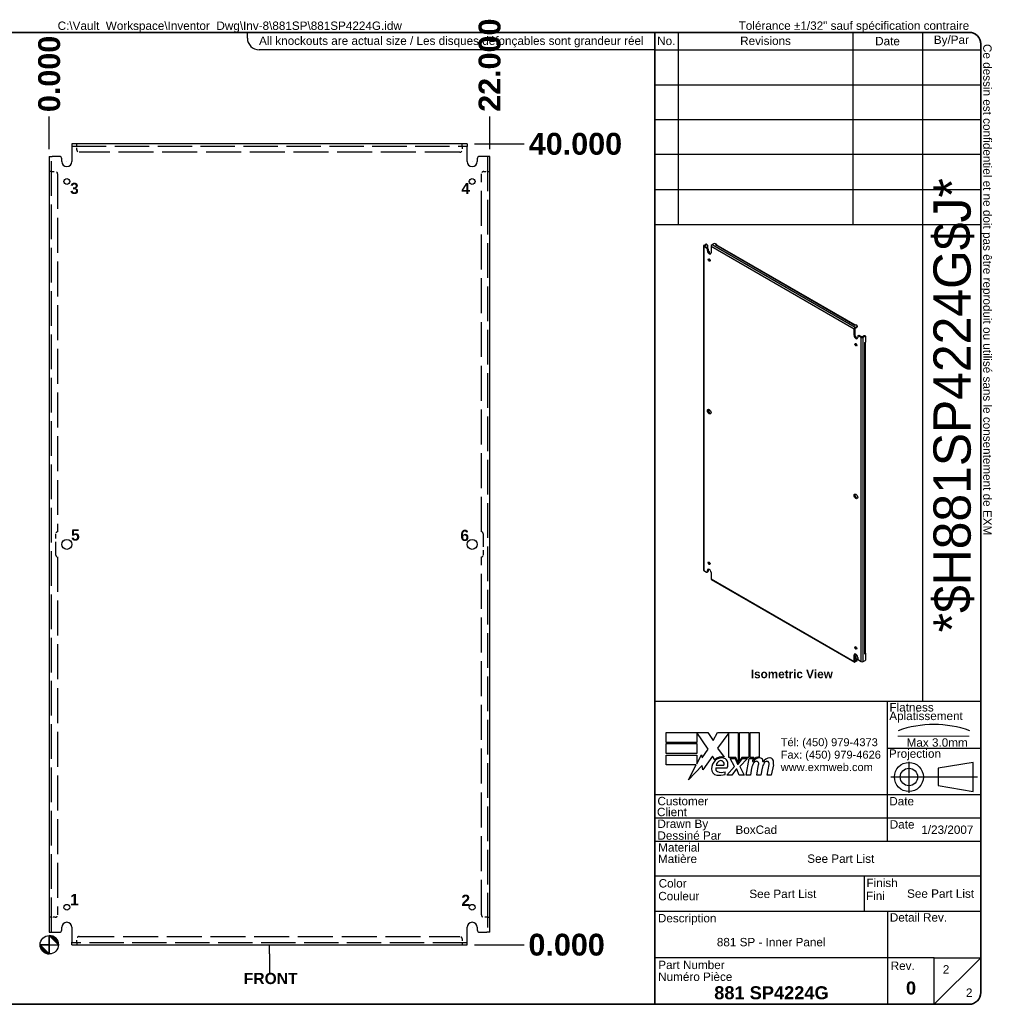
# Model space of a CAD drawing. Header units: inches. Extents: x 3.4 to 79.6, y 2.3 to 51.5.
# Tile 2 of 2: x 31 to 79.6, y 2.3 to 51.5. Entities that reach past the tile are written whole.
import ezdxf
from ezdxf.enums import TextEntityAlignment as Align

# ---------------------------------------------------------------- set-up
doc = ezdxf.new("R2010")
doc.units = ezdxf.units.IN
doc.header["$LTSCALE"] = 9.090909
doc.header["$MEASUREMENT"] = 0
for name, pattern in [('CHAIN', [0.7087, 0.4724, -0.0591, 0.1181, -0.0591]), ('DASHED', [0.2067, 0.1654, -0.0413]), ('DASHED_SPACE', [0.2067, 0.1654, -0.0413])]:
    doc.linetypes.add(name, pattern=pattern)
doc.layers.get('0').update_dxf_attribs({"lineweight": 25})
for name, color, linetype, lineweight in [('Centerline(ANSI)', 7, 'Continuous', 25), ('Dimensions(ANSI)', 7, 'Continuous', 25), ('Hidden Edges(ANSI)', 7, 'DASHED_SPACE', 25), ('Sketch Geometry(ANSI)', 7, 'Continuous', 25), ('Symbols(ANSI)', 7, 'Continuous', 25), ('Visible Edges(ANSI)', 7, 'Continuous', 25), ('Visible Tangent Edges(ANSI)', 7, 'Continuous', 25), ('Work Point(ANSI)', 7, 'Continuous', 25)]:
    doc.layers.add(name, color=color, linetype=linetype, lineweight=lineweight)
doc.styles.add('Current-ANSI', font='arial.ttf')
doc.styles.add('Dimension-ANSI', font='arialbd.ttf')
doc.styles.add('Text Style44', font='arialbd.ttf')
doc.styles.add('Text Style83', font='FRE3OF9X.TTF')
doc.dimstyles.new('INCH-ANSI', dxfattribs={"dimscale": 9.090909, "dimtxt": 0.12, "dimasz": 0.098425, "dimexe": 0.04, "dimexo": 0.04, "dimgap": 0.031496, "dimtad": 0, "dimtih": 1, "dimtoh": 1, "dimdec": 3, "dimrnd": 1e-08, "dimzin": 0, "dimdsep": 46, "dimtxsty": 'Dimension-ANSI', "dimcen": 0.09, "dimdle": 0.312, "dimclrd": 179, "dimclre": 179, "dimclrt": 7, "dimadec": 1, "dimazin": 0, "dimtfac": 1, "dimtdec": 3, "dimtofl": 0, "dimtmove": 0, "dimatfit": 3, "dimfxl": 1, "dimtolj": 1, "dimtzin": 4, "dimlwd": 25, "dimlwe": 25, "dimarcsym": 0})
doc.dimstyles.new('INCH-ANSI-VERTICAL', dxfattribs={"dimscale": 9.090909, "dimtxt": 0.12, "dimasz": 0.098425, "dimexe": 0.04, "dimexo": 0.04, "dimgap": 0.031496, "dimtad": 0, "dimtih": 1, "dimtoh": 1, "dimdec": 3, "dimrnd": 1e-08, "dimzin": 0, "dimdsep": 46, "dimtxsty": 'Dimension-ANSI', "dimcen": 0.09, "dimdle": 0.312, "dimclrd": 179, "dimclre": 179, "dimclrt": 7, "dimadec": 1, "dimazin": 0, "dimtfac": 1, "dimtdec": 3, "dimtofl": 0, "dimtmove": 0, "dimatfit": 3, "dimfxl": 1, "dimtolj": 1, "dimtzin": 4, "dimlwd": 25, "dimlwe": 25, "dimarcsym": 0})

# ---------------------------------------------------------------- blocks, each defined once
blk = doc.blocks.new('Origin Indicator Symbol1')
at = {"layer": 'Dimensions(ANSI)'}
h = blk.add_hatch(color=7, dxfattribs=at)
edge = h.paths.add_edge_path(flags=0)
edge.add_line((6.559, 0.992), (6.658, 0.894))
edge.add_arc((6.559, 0.894), 0.0984, 0, 90)
h = blk.add_hatch(color=7, dxfattribs=at)
edge = h.paths.add_edge_path(flags=0)
edge.add_line((6.559, 0.795), (6.461, 0.894))
edge.add_arc((6.559, 0.894), 0.0984, 180, 270)
at = {"layer": 'Dimensions(ANSI)', "color": 7, "linetype": 'Continuous'}
for p, q in [((6.559, 0.992), (6.658, 0.894)), ((6.559, 0.795), (6.461, 0.894))]:
    blk.add_line(p, q, dxfattribs=at)
at = {"layer": 'Dimensions(ANSI)', "color": 7, "linetype": 'Continuous', "flags": 128}
for points in [[(6.559, 0.894), (6.658, 0.894), (6.559, 0.992), (6.559, 0.894)], [(6.559, 0.894), (6.559, 0.992), (6.559, 0.795), (6.559, 0.894)], [(6.559, 0.894), (6.559, 0.795), (6.461, 0.894), (6.559, 0.894)], [(6.559, 0.894), (6.461, 0.894), (6.559, 0.894), (6.559, 0.894)]]:
    blk.add_lwpolyline(points, dxfattribs=at)
at = {"layer": 'Dimensions(ANSI)', "color": 7, "linetype": 'Continuous'}
blk.add_circle((6.559, 0.894), 0.0984, dxfattribs=at)
for start, end in [(0, 90), (180, 270)]:
    blk.add_arc((6.559, 0.894), 0.0984, start, end, dxfattribs=at)
at = {"layer": 'Dimensions(ANSI)', "color": 7}
for points in [[(6.559, 0.894), (6.658, 0.894), (6.559, 0.992), (6.559, 0.894)], [(6.559, 0.894), (6.559, 0.992), (6.559, 0.795), (6.559, 0.894)], [(6.559, 0.894), (6.559, 0.795), (6.461, 0.894), (6.559, 0.894)], [(6.559, 0.894), (6.461, 0.894), (6.559, 0.894)]]:
    blk.add_solid(points, dxfattribs=at)
blk = doc.blocks.new('Datum Identifier4')
at = {"layer": 'Symbols(ANSI)', "color": 7, "linetype": 'Continuous', "lineweight": 25}
for p, q in [((8.924, 0.795), (8.924, 0.894)), ((8.924, 0.795), (8.924, 0.778)), ((8.924, 0.778), (8.924, 0.594))]:
    blk.add_line(p, q, dxfattribs=at)
at = {"layer": 'Symbols(ANSI)', "color": 7, "insert": (8.648, 0.47), "char_height": 0.12, "attachment_point": 7, "line_spacing_factor": 0.25, "style": 'Dimension-ANSI'}
blk.add_mtext('FRONT', dxfattribs=at)
blk = doc.blocks.new('Leader Text1')
at = {"layer": 'Symbols(ANSI)', "color": 7, "insert": (6.782, 8.954), "char_height": 0.12, "attachment_point": 7, "line_spacing_factor": 0.25, "style": 'Dimension-ANSI'}
blk.add_mtext('3', dxfattribs=at)
blk = doc.blocks.new('Leader Text2')
at = {"layer": 'Symbols(ANSI)', "color": 7, "insert": (10.984, 8.955), "char_height": 0.12, "attachment_point": 7, "line_spacing_factor": 0.25, "style": 'Dimension-ANSI'}
blk.add_mtext('4', dxfattribs=at)
blk = doc.blocks.new('Leader Text3')
at = {"layer": 'Symbols(ANSI)', "color": 7, "insert": (6.783, 1.319), "char_height": 0.12, "attachment_point": 7, "line_spacing_factor": 0.25, "style": 'Dimension-ANSI'}
blk.add_mtext('1', dxfattribs=at)
blk = doc.blocks.new('Leader Text4')
at = {"layer": 'Symbols(ANSI)', "color": 7, "insert": (10.985, 1.312), "char_height": 0.12, "attachment_point": 7, "line_spacing_factor": 0.25, "style": 'Dimension-ANSI'}
blk.add_mtext('2', dxfattribs=at)
blk = doc.blocks.new('*D15')
at = {"layer": 'Defpoints', "color": 0, "linetype": 'Continuous', "transparency": 16777216}
for p in [(32.45, 46.659), (32.45, 44.661), (32.45, 44.661)]:
    blk.add_point(p, dxfattribs=at)
at = {"layer": 'Dimensions(ANSI)', "color": 179, "linetype": 'Continuous', "lineweight": 25, "transparency": 16777216}
blk.add_line((32.45, 45.025), (32.45, 46.659), dxfattribs=at)
at = {"layer": 'Dimensions(ANSI)', "color": 7, "linetype": 'Continuous', "lineweight": 25, "transparency": 16777216, "insert": (32.45, 48.783), "char_height": 1.0909, "attachment_point": 5, "rotation": 90, "style": 'Dimension-ANSI'}
blk.add_mtext('\\A1;0.000', dxfattribs=at)
blk = doc.blocks.new('*D16')
at = {"layer": 'Defpoints', "color": 0, "linetype": 'Continuous', "transparency": 16777216}
for p in [(54.45, 46.659), (32.45, 44.661), (54.45, 44.661)]:
    blk.add_point(p, dxfattribs=at)
at = {"layer": 'Dimensions(ANSI)', "color": 179, "linetype": 'Continuous', "lineweight": 25, "transparency": 16777216}
blk.add_line((54.45, 45.025), (54.45, 46.659), dxfattribs=at)
at = {"layer": 'Dimensions(ANSI)', "color": 7, "linetype": 'Continuous', "lineweight": 25, "transparency": 16777216, "insert": (54.45, 49.22), "char_height": 1.0909, "attachment_point": 5, "rotation": 90, "style": 'Dimension-ANSI'}
blk.add_mtext('\\A1;22.000', dxfattribs=at)
blk = doc.blocks.new('*D17')
at = {"layer": 'Defpoints', "color": 0, "linetype": 'Continuous', "transparency": 16777216}
for p in [(53.325, 5.286), (53.325, 5.286), (56.169, 5.286)]:
    blk.add_point(p, dxfattribs=at)
at = {"layer": 'Dimensions(ANSI)', "color": 179, "linetype": 'Continuous', "lineweight": 25, "transparency": 16777216}
blk.add_line((53.689, 5.286), (56.169, 5.286), dxfattribs=at)
at = {"layer": 'Dimensions(ANSI)', "color": 7, "linetype": 'Continuous', "lineweight": 25, "transparency": 16777216, "insert": (58.293, 5.286), "char_height": 1.0909, "attachment_point": 5, "style": 'Dimension-ANSI'}
blk.add_mtext('\\A1;0.000', dxfattribs=at)
blk = doc.blocks.new('*D18')
at = {"layer": 'Defpoints', "color": 0, "linetype": 'Continuous', "transparency": 16777216}
for p in [(53.325, 45.286), (56.169, 45.286), (53.325, 5.286)]:
    blk.add_point(p, dxfattribs=at)
at = {"layer": 'Dimensions(ANSI)', "color": 179, "linetype": 'Continuous', "lineweight": 25, "transparency": 16777216}
blk.add_line((53.689, 45.286), (56.169, 45.286), dxfattribs=at)
at = {"layer": 'Dimensions(ANSI)', "color": 7, "linetype": 'Continuous', "lineweight": 25, "transparency": 16777216, "insert": (58.734, 45.286), "char_height": 1.0909, "attachment_point": 5, "style": 'Dimension-ANSI'}
blk.add_mtext('\\A1;40.000', dxfattribs=at)
blk = doc.blocks.new('Leader Text5')
at = {"layer": 'Symbols(ANSI)', "color": 7, "insert": (6.783, 1.319), "char_height": 0.12, "attachment_point": 7, "line_spacing_factor": 0.25, "style": 'Dimension-ANSI'}
blk.add_mtext('1', dxfattribs=at)
blk = doc.blocks.new('Leader Text6')
at = {"layer": 'Symbols(ANSI)', "color": 7, "insert": (6.793, 5.232), "char_height": 0.12, "attachment_point": 7, "line_spacing_factor": 0.25, "style": 'Dimension-ANSI'}
blk.add_mtext('5', dxfattribs=at)
blk = doc.blocks.new('Leader Text7')
at = {"layer": 'Symbols(ANSI)', "color": 7, "insert": (6.793, 5.232), "char_height": 0.12, "attachment_point": 7, "line_spacing_factor": 0.25, "style": 'Dimension-ANSI'}
blk.add_mtext('5', dxfattribs=at)
blk = doc.blocks.new('Leader Text8')
at = {"layer": 'Symbols(ANSI)', "color": 7, "insert": (10.974, 5.228), "char_height": 0.12, "attachment_point": 7, "line_spacing_factor": 0.25, "style": 'Dimension-ANSI'}
blk.add_mtext('6', dxfattribs=at)
blk = doc.blocks.new('Title Blocks EXM - ANSI B')
for p, q in [((13.372, 3.063), (13.372, 3.17)), ((13.372, 3.17), (13.818, 3.17)), ((13.824, 2.989), (13.701, 3.168)), ((13.701, 3.168), (13.701, 3.063)), ((13.818, 3.17), (13.877, 3.083)), ((13.877, 3.083), (13.923, 3.17)), ((13.923, 3.17), (14.146, 3.17)), ((14.046, 3.166), (13.924, 3.002)), ((14.046, 2.9), (14.046, 3.166)), ((14.146, 3.17), (14.146, 2.842)), ((14.16, 3.17), (14.259, 3.17)), ((14.16, 2.866), (14.16, 3.17)), ((14.259, 3.17), (14.259, 2.9)), ((14.273, 3.17), (14.372, 3.17)), ((14.273, 2.9), (14.273, 3.17)), ((14.372, 3.17), (14.372, 2.905)), ((13.701, 3.063), (13.372, 3.063)), ((13.372, 3.049), (13.701, 3.049)), ((13.372, 2.942), (13.372, 3.049)), ((13.701, 3.049), (13.701, 2.942)), ((13.758, 2.895), (13.824, 2.989)), ((13.924, 3.002), (13.993, 2.903)), ((13.701, 2.942), (13.372, 2.942)), ((13.372, 2.82), (13.372, 2.927)), ((13.372, 2.927), (13.701, 2.927)), ((13.701, 2.831), (13.752, 2.929)), ((13.701, 2.927), (13.701, 2.831)), ((13.752, 2.929), (13.758, 2.895)), ((13.87, 2.914), (13.765, 2.768)), ((13.893, 2.876), (13.87, 2.914)), ((14.121, 2.9), (14.046, 2.9)), ((14.059, 2.891), (14.113, 2.891)), ((14.105, 2.802), (14.059, 2.891)), ((14.113, 2.891), (14.139, 2.83)), ((14.146, 2.842), (14.121, 2.9)), ((14.146, 2.83), (14.19, 2.891)), ((14.185, 2.9), (14.16, 2.866)), ((14.245, 2.891), (14.164, 2.803)), ((14.259, 2.9), (14.185, 2.9)), ((14.19, 2.891), (14.245, 2.891)), ((14.232, 2.709), (14.264, 2.891)), ((14.264, 2.891), (14.302, 2.891)), ((14.314, 2.9), (14.273, 2.9)), ((14.302, 2.891), (14.299, 2.859)), ((14.299, 2.859), (14.309, 2.859)), ((14.312, 2.88), (14.314, 2.9)), ((13.695, 2.82), (13.372, 2.82)), ((13.612, 2.661), (13.695, 2.82)), ((13.758, 2.815), (13.612, 2.661)), ((13.765, 2.768), (13.758, 2.815)), ((13.905, 2.788), (14.027, 2.788)), ((13.91, 2.818), (13.99, 2.818)), ((14.023, 2.709), (14.105, 2.802)), ((14.122, 2.774), (14.077, 2.709)), ((14.13, 2.774), (14.122, 2.774)), ((14.155, 2.709), (14.13, 2.774)), ((14.139, 2.83), (14.146, 2.83)), ((14.164, 2.803), (14.209, 2.709)), ((14.289, 2.784), (14.276, 2.709)), ((14.345, 2.709), (14.365, 2.824)), ((14.402, 2.784), (14.389, 2.709)), ((14.457, 2.709), (14.477, 2.824)), ((14.523, 2.823), (14.501, 2.709)), ((14.005, 2.718), (14.005, 2.748)), ((14.077, 2.709), (14.023, 2.709)), ((14.209, 2.709), (14.155, 2.709)), ((14.276, 2.709), (14.232, 2.709)), ((14.389, 2.709), (14.345, 2.709)), ((14.501, 2.709), (14.457, 2.709))]:
    blk.add_line(p, q)
for centre, radius, start, end in [((13.991, 2.772), 0.133, 134.1684, 176.5646), ((13.968, 2.796), 0.11, 77.079, 133.1785), ((13.968, 2.796), 0.0996, 80.4085, 134.1684), ((13.965, 2.811), 0.056, 109.3797, 172.9975), ((13.959, 2.83), 0.0365, 51.1652, 109.3797), ((13.962, 2.833), 0.0318, 331.4547, 51.1652), ((13.981, 2.843), 0.0507, 23.8445, 85.0802), ((13.941, 2.826), 0.094, 336.1555, 23.8445), ((14.376, 2.816), 0.08, 89.4776, 147.4114), ((14.346, 2.818), 0.042, 96.03, 147.5992), ((14.37, 2.825), 0.08, 88.7952, 136.5849), ((14.344, 2.839), 0.02, 23.5571, 96.03), ((14.377, 2.862), 0.0338, 16.9928, 89.4776), ((14.317, 2.844), 0.096, 3.6169, 16.9928), ((14.486, 2.814), 0.0819, 89.6788, 153.9508), ((14.458, 2.818), 0.042, 96.1027, 147.6083), ((14.456, 2.839), 0.02, 23.5487, 96.1027), ((14.487, 2.861), 0.035, 18.4748, 89.6788), ((14.429, 2.842), 0.096, 349, 18.4748), ((13.925, 2.776), 0.0658, 176.5646, 261.5605), ((13.936, 2.779), 0.032, 163.5261, 244.6784), ((13.966, 2.842), 0.102, 244.6784, 292.5609), ((14.442, 2.757), 0.155, 147.5992, 170), ((14.325, 2.831), 0.041, 350, 23.5571), ((14.555, 2.759), 0.155, 148.5584, 170.8257), ((14.437, 2.831), 0.041, 349.9922, 23.5487), ((13.945, 2.911), 0.202, 261.5605, 287.3343)]:
    blk.add_arc(centre, radius, start, end)
at = {"layer": 'Centerline(ANSI)', "linetype": 'DASHED', "lineweight": 18, "ltscale": 0.507983}
blk.add_line((15.861, 3.128), (16.632, 3.128), dxfattribs=at)
at = {"layer": 'Centerline(ANSI)', "linetype": 'CHAIN', "ltscale": 0.185148}
blk.add_line((15.979, 2.855), (15.979, 2.521), dxfattribs=at)
at = {"layer": 'Centerline(ANSI)', "linetype": 'CHAIN', "ltscale": 0.437897}
blk.add_line((15.786, 2.691), (16.717, 2.691), dxfattribs=at)
at = {"layer": 'Sketch Geometry(ANSI)'}
for p, q in [((13.25, 10.687), (16.625, 10.687)), ((13.5, 10.687), (13.5, 8.625)), ((15.375, 10.687), (15.375, 8.625)), ((16.125, 10.687), (16.125, 3.5)), ((13.25, 10.5), (16.75, 10.5)), ((16.75, 10.562), (16.75, 0.375)), ((13.25, 10.125), (16.75, 10.125)), ((13.25, 9.75), (16.75, 9.75)), ((16.75, 9.375), (13.25, 9.375)), ((13.25, 9), (16.75, 9)), ((16.75, 9), (16.75, 8.625)), ((13.25, 8.625), (16.75, 8.625)), ((16.75, 3.5), (13.25, 3.5)), ((15.75, 2), (15.75, 3.5)), ((15.75, 3), (16.75, 3)), ((16.669, 2.847), (16.294, 2.785)), ((16.294, 2.785), (16.294, 2.598)), ((16.669, 2.535), (16.669, 2.847)), ((16.294, 2.598), (16.669, 2.535)), ((16.75, 2.5), (13.25, 2.5)), ((16.75, 2.25), (13.25, 2.25)), ((16.75, 2), (13.25, 2)), ((13.25, 1.629), (16.75, 1.629)), ((15.499, 1.629), (15.499, 1.25)), ((13.25, 1.25), (16.75, 1.25)), ((15.75, 1.25), (15.75, 0.75)), ((15.75, 0.75), (13.25, 0.75)), ((16.25, 0.75), (15.75, 0.75)), ((15.75, 0.75), (15.75, 0.25)), ((16.25, 0.25), (16.25, 0.75)), ((16.25, 0.75), (16.75, 0.75)), ((16.25, 0.25), (16.75, 0.75)), ((16.625, 0.25), (13.25, 0.25))]:
    blk.add_line(p, q, dxfattribs=at)
at = {"layer": 'Sketch Geometry(ANSI)', "linetype": 'Continuous', "lineweight": 35}
for p, q in [((13.25, 8.625), (13.25, 10.687)), ((13.25, 8.625), (13.25, 3.5)), ((13.25, 0.25), (13.25, 3.5))]:
    blk.add_line(p, q, dxfattribs=at)
at = {"layer": 'Sketch Geometry(ANSI)'}
for radius in [0.156, 0.0935]:
    blk.add_circle((15.979, 2.691), radius, dxfattribs=at)
for centre, radius, start, end in [((16.625, 10.562), 0.125, 0, 90), ((16.247, 2.112), 1.143, 70.2973, 109.7027), ((16.625, 0.375), 0.125, 270, 0)]:
    blk.add_arc(centre, radius, start, end, dxfattribs=at)
at = {"layer": 'Symbols(ANSI)', "color": 7, "char_height": 0.09, "style": 'Current-ANSI'}
for s, insert, width, attachment_point in [('No.', (13.373, 10.595), 0.25039, 5), ('Revisions', (14.439, 10.596), 1.87331, 5), ('Date', (15.749, 10.593), 0.75135, 5), ('By/Par', (16.435, 10.594), 0.62202, 5), ('Date', (15.773, 2.136), 0.26554, 7), ('Rev.', (15.783, 0.618), 0.25854, 7)]:
    blk.add_mtext(s, dxfattribs=dict(at, insert=insert, width=width, attachment_point=attachment_point))
for s, insert, attachment_point in [('\\fArial|b1|i0;\\H0.0900;Isometric View', (14.281, 3.842), 1), ('Flatness', (15.77, 3.393), 7), ('Aplatissement', (15.768, 3.275), 7), ('Max 3.0mm', (15.954, 3.015), 7), ('Projection', (15.764, 2.87), 7), ('Customer', (13.278, 2.386), 7), ('Date', (15.768, 2.385), 7), ('Client', (13.273, 2.269), 7), ('Drawn By', (13.278, 2.117), 7), ('Dessiné Par', (13.278, 2.016), 7), ('Material', (13.286, 1.889), 7), ('Matière', (13.284, 1.766), 7), ('Color', (13.291, 1.503), 7), ('Finish', (15.523, 1.508), 7), ('Couleur', (13.287, 1.366), 7), ('Fini', (15.518, 1.37), 7), ('Description', (13.283, 1.103), 7), ('Detail Rev.', (15.774, 1.137), 7), ('Part Number', (13.287, 0.627), 7), ('Numéro Pièce', (13.286, 0.5), 7)]:
    blk.add_mtext(s, dxfattribs=dict(at, insert=insert, attachment_point=attachment_point))
at = {"layer": 'Symbols(ANSI)', "color": 7, "insert": (14.602, 3.107), "char_height": 0.085, "attachment_point": 1, "line_spacing_factor": 0.944221, "style": 'Current-ANSI'}
blk.add_mtext('\\fArial|b0|i0;\\H0.0850;Tél: (450) 979-4373\\PFax: (450) 979-4626\\Pwww.exmweb.com', dxfattribs=at)
at = {"layer": 'Symbols(ANSI)', "color": 7, "style": 'Current-ANSI'}
for tag, p in [('REV1', (13.375, 10.313)), ('REV1DATE', (15.75, 10.31)), ('REV1BY', (16.437, 10.313)), ('REV2', (13.373, 9.938)), ('REV2DATE', (15.747, 9.941)), ('REV2BY', (16.437, 9.938)), ('REV3', (13.374, 9.563)), ('REV3DATE', (15.752, 9.563)), ('REV3BY', (16.437, 9.564)), ('REV4', (13.377, 9.188)), ('REV4DATE', (15.752, 9.188)), ('REV4BY', (16.441, 9.188)), ('REV5', (13.373, 8.813)), ('REV5DATE', (15.752, 8.813)), ('REV5BY', (16.438, 8.811)), ('MFG_APPROVED_DATE', (16.393, 2.374)), ('DETAIL_REV', (16.249, 0.926))]:
    blk.add_attdef(tag, text='', height=0.09, dxfattribs=at).set_placement(p, align=Align.MIDDLE_CENTER)
for tag, p in [('REV1DESC', (13.526, 10.31)), ('REV2DESC', (13.525, 9.937)), ('REV3DESC', (13.528, 9.564)), ('REV4DESC', (13.533, 9.19)), ('REV5DESC', (13.532, 8.811)), ('COMPANY', (14.12, 2.375))]:
    blk.add_attdef(tag, text='', height=0.09, dxfattribs=at).set_placement(p, align=Align.MIDDLE_LEFT)
at = {"layer": 'Symbols(ANSI)', "color": 7, "style": 'Text Style83'}
blk.add_attdef('BARCODE_001', (16.642, 4.244), '', height=0.4, rotation=90, dxfattribs=at)
at = {"layer": 'Symbols(ANSI)', "color": 7}
for tag, p, height, style in [('AUTHOR_001', (14.116, 2.08), 0.09, 'Current-ANSI'), ('IDW_DATE_001', (16.112, 2.08), 0.09, 'Current-ANSI'), ('MATERIEL_001', (14.887, 1.769), 0.09, 'Current-ANSI'), ('COLOR_001', (14.265, 1.391), 0.09, 'Current-ANSI'), ('FINISH_001', (15.959, 1.394), 0.09, 'Current-ANSI'), ('IDW_DESC_001', (13.916, 0.873), 0.09, 'Current-ANSI'), ('Sheet_Number_001', (16.343, 0.58), 0.09, 'Current-ANSI'), ('IDW_NAME_001', (13.888, 0.304), 0.14, 'Text Style44'), ('IDW_REV_001', (15.947, 0.355), 0.14, 'Text Style44'), ('Number_of_sheets_001', (16.591, 0.33), 0.09, 'Current-ANSI')]:
    blk.add_attdef(tag, p, '', height=height, dxfattribs=dict(at, style=style))
blk = doc.blocks.new('Borders EXM - B (Inch) - B')
at = {"layer": 'Sketch Geometry(ANSI)', "linetype": 'Continuous', "lineweight": 35}
for p, q in [((16.438, 10.692), (0.437, 10.692)), ((0.437, 10.692), (0.437, 0.255)), ((16.562, 0.38), (16.562, 10.567)), ((0.437, 0.255), (16.438, 0.255))]:
    blk.add_line(p, q, dxfattribs=at)
at = {"layer": 'Sketch Geometry(ANSI)'}
for p, q in [((5.407, 10.692), (5.407, 0.255)), ((8.688, 10.63), (8.688, 10.692)), ((13.062, 10.692), (13.062, 10.505)), ((13.062, 10.505), (8.812, 10.505))]:
    blk.add_line(p, q, dxfattribs=at)
at = {"layer": 'Sketch Geometry(ANSI)', "linetype": 'Continuous', "lineweight": 35}
for centre, start, end in [((16.438, 10.567), 0, 90), ((16.438, 0.38), 270, 0)]:
    blk.add_arc(centre, 0.125, start, end, dxfattribs=at)
at = {"layer": 'Sketch Geometry(ANSI)'}
blk.add_arc((8.812, 10.63), 0.125, 180, 270, dxfattribs=at)
at = {"layer": 'Symbols(ANSI)', "color": 7, "char_height": 0.09, "style": 'Current-ANSI'}
for s, insert, attachment_point in [('Tolerance ±1/32" unless otherwise specified', (0.509, 10.692), 7), ('Tolérance ±1/32" sauf spécification contraire', (13.963, 10.692), 7), ('All knockouts are actual size / Les disques défonçables sont grandeur réel', (8.812, 10.647), 1)]:
    blk.add_mtext(s, dxfattribs=dict(at, insert=insert, attachment_point=attachment_point))
at = {"layer": 'Symbols(ANSI)', "color": 7, "char_height": 0.09, "attachment_point": 7, "style": 'Current-ANSI'}
for s, insert, rotation in [('This drawing is confidential and must not be reproduced or used without the consent of EXM', (0.437, 5.442), 90), ('Ce dessin est confidentiel et ne doit pas être reproduit ou utilisé sans le consentement de EXM', (16.562, 10.567), 270)]:
    blk.add_mtext(s, dxfattribs=dict(at, insert=insert, rotation=rotation))
at = {"layer": 'Symbols(ANSI)', "color": 7, "style": 'Current-ANSI'}
blk.add_attdef('FILENAME_AND_PATH_001', (6.649, 10.718), '', height=0.09, dxfattribs=at)

msp = doc.modelspace()

# ---------------------------------------------------------------- linework, layer by layer
at = {"layer": 'Hidden Edges(ANSI)', "ltscale": 0.042899}
for p, q in [((33.8248, 45.1809), (33.8248, 45.2859)), ((33.825, 45.1809), (33.825, 45.2859)), ((53.075, 45.1809), (53.075, 45.2859)), ((53.0752, 45.1809), (53.0752, 45.2859)), ((32.555, 43.9111), (32.45, 43.9111)), ((32.555, 43.9109), (32.45, 43.9109)), ((54.345, 43.9111), (54.45, 43.9111)), ((54.345, 43.9109), (54.45, 43.9109)), ((32.555, 6.6609), (32.45, 6.6609)), ((32.555, 6.6607), (32.45, 6.6607)), ((54.345, 6.6609), (54.45, 6.6609)), ((54.345, 6.6607), (54.45, 6.6607)), ((33.8248, 5.3909), (33.8248, 5.2859)), ((33.825, 5.3909), (33.825, 5.2859)), ((53.075, 5.3909), (53.075, 5.2859)), ((53.0752, 5.3909), (53.0752, 5.2859))]:
    msp.add_line(p, q, dxfattribs=at)
at = {"layer": 'Hidden Edges(ANSI)', "ltscale": 1.141281}
for p, q in [((33.575, 45.1809), (53.325, 45.1809)), ((53.325, 5.3909), (33.575, 5.3909))]:
    msp.add_line(p, q, dxfattribs=at)
at = {"layer": 'Hidden Edges(ANSI)', "ltscale": 0.019841}
for p, q in [((33.825, 45.1809), (33.825, 45.1499)), ((53.075, 45.1809), (53.075, 45.1499)), ((32.555, 43.9109), (32.586, 43.9109)), ((54.345, 43.9109), (54.314, 43.9109)), ((32.555, 6.6609), (32.586, 6.6609)), ((54.345, 6.6609), (54.314, 6.6609)), ((33.825, 5.3909), (33.825, 5.4219)), ((53.075, 5.3909), (53.075, 5.4219))]:
    msp.add_line(p, q, dxfattribs=at)
at = {"layer": 'Hidden Edges(ANSI)', "ltscale": 0.064193}
for p, q in [((33.825, 44.9929), (33.825, 45.1499)), ((53.075, 45.1499), (53.075, 44.9929)), ((32.586, 43.9109), (32.743, 43.9109)), ((54.157, 43.9109), (54.314, 43.9109)), ((32.743, 6.6609), (32.586, 6.6609)), ((54.314, 6.6609), (54.157, 6.6609)), ((33.825, 5.4219), (33.825, 5.5789)), ((53.075, 5.5789), (53.075, 5.4219))]:
    msp.add_line(p, q, dxfattribs=at)
at = {"layer": 'Hidden Edges(ANSI)', "ltscale": 1.162526}
for p, q in [((52.95, 44.8679), (33.95, 44.8679)), ((33.95, 5.7039), (52.95, 5.7039))]:
    msp.add_line(p, q, dxfattribs=at)
at = {"layer": 'Hidden Edges(ANSI)', "ltscale": 1.1516}
for p, q in [((32.555, 5.9109), (32.555, 44.6609)), ((54.345, 44.6609), (54.345, 5.9109))]:
    msp.add_line(p, q, dxfattribs=at)
at = {"layer": 'Hidden Edges(ANSI)', "ltscale": 1.162048}
for p, q in [((32.868, 43.7859), (32.868, 25.9109)), ((54.032, 25.9109), (54.032, 43.7859)), ((32.868, 24.6609), (32.868, 6.7859)), ((54.032, 6.7859), (54.032, 24.6609))]:
    msp.add_line(p, q, dxfattribs=at)
at = {"layer": 'Hidden Edges(ANSI)', "ltscale": 0.435209}
for p, q in [((32.7745, 24.7544), (32.7745, 25.8174)), ((54.1255, 25.8174), (54.1255, 24.7544))]:
    msp.add_line(p, q, dxfattribs=at)
at = {"layer": 'Hidden Edges(ANSI)', "ltscale": 0.080307}
for centre, start, end in [((33.95, 44.9929), 180, 270), ((52.95, 44.9929), 270, 0), ((32.743, 43.7859), 0, 90), ((54.157, 43.7859), 90, 180), ((32.743, 6.7859), 270, 0), ((54.157, 6.7859), 180, 270), ((33.95, 5.5789), 90, 180), ((52.95, 5.5789), 0, 90)]:
    msp.add_arc(centre, 0.125, start, end, dxfattribs=at)
at = {"layer": 'Hidden Edges(ANSI)', "ltscale": 0.060044}
for centre, start, end in [((32.868, 25.8174), 90, 180), ((54.032, 25.8174), 0, 90), ((32.868, 24.7544), 180, 270), ((54.032, 24.7544), 270, 0)]:
    msp.add_arc(centre, 0.0935, start, end, dxfattribs=at)
at = {"layer": 'Visible Edges(ANSI)'}
for p, q in [((53.325, 45.2859), (33.575, 45.2859)), ((33.575, 45.2859), (33.575, 45.1499)), ((53.325, 45.2859), (53.325, 45.1499)), ((33.575, 45.1499), (33.575, 44.4109)), ((53.325, 44.4109), (53.325, 45.1499)), ((32.45, 44.6609), (32.586, 44.6609)), ((32.45, 44.6609), (32.45, 5.9109)), ((32.95, 44.6609), (32.586, 44.6609)), ((33.075, 44.4109), (33.075, 44.5359)), ((53.825, 44.5359), (53.825, 44.4109)), ((54.314, 44.6609), (53.95, 44.6609)), ((54.45, 44.6609), (54.314, 44.6609)), ((54.45, 5.9109), (54.45, 44.6609)), ((65.1281, 40.1915), (65.1281, 24.0039)), ((65.1485, 40.2199), (65.2393, 40.2723)), ((65.2801, 40.087), (65.1485, 40.1631)), ((65.1864, 40.1979), (65.2772, 40.2504)), ((65.1864, 40.185), (65.3181, 40.109)), ((65.2712, 40.2755), (65.3092, 40.2535)), ((65.3225, 40.2243), (65.3225, 40.1062)), ((65.3254, 39.9565), (65.3254, 40.0087)), ((65.3634, 40.0306), (65.3634, 39.9784)), ((65.3698, 39.9358), (65.3905, 39.9239)), ((65.4357, 39.8456), (65.4357, 39.8343)), ((65.5063, 40.1608), (65.5063, 39.852)), ((65.6463, 40.2984), (65.5555, 40.246)), ((65.7326, 40.2439), (65.7819, 40.2723)), ((65.7327, 40.2438), (65.7326, 40.2439)), ((65.7327, 40.2439), (65.7327, 40.2438)), ((65.7819, 40.2723), (65.7367, 40.2984)), ((72.7174, 36.2348), (65.7675, 40.2473)), ((65.7819, 40.2723), (65.7819, 40.2391)), ((65.4357, 39.5311), (65.4357, 39.462)), ((72.6513, 35.7268), (72.6513, 36.0355)), ((72.6893, 36.0575), (72.6893, 35.7488)), ((72.6969, 36.223), (72.6968, 36.2231)), ((72.6968, 36.2231), (72.6969, 36.2231)), ((72.7462, 36.2515), (72.6969, 36.223)), ((72.7005, 36.1208), (72.7913, 36.1732)), ((72.7005, 36.0769), (72.7913, 36.1293)), ((72.7913, 36.2254), (72.7462, 36.2515)), ((72.8101, 36.1993), (72.8101, 36.1554)), ((72.8322, 35.6746), (72.8322, 35.6224)), ((72.8455, 35.7039), (72.8834, 35.7258)), ((73.0091, 35.6247), (72.8774, 35.7007)), ((72.9154, 35.7227), (73.0471, 35.6466)), ((73.1603, 35.6991), (73.0695, 35.6466)), ((73.1983, 35.6771), (73.1075, 35.6247)), ((73.2303, 35.6803), (73.1923, 35.7022)), ((73.2435, 35.39), (73.2435, 35.651)), ((73.1943, 35.3616), (73.2435, 35.39)), ((73.1943, 35.3615), (73.1943, 35.3616)), ((73.1943, 35.3615), (73.1943, 35.3615)), ((73.2147, 19.829), (73.2147, 35.3734)), ((65.3639, 31.9773), (65.3639, 32.0002)), ((65.4019, 32.0262), (65.4019, 31.9148)), ((65.4357, 31.8562), (65.4279, 31.8517)), ((65.4357, 31.8562), (65.4357, 31.845)), ((65.4225, 24.3598), (65.4116, 24.3536)), ((65.1485, 23.9755), (65.2801, 23.8995)), ((65.3121, 23.8963), (65.3501, 23.9183)), ((65.3254, 23.9256), (65.3254, 23.9778)), ((65.3634, 23.9998), (65.3634, 23.9475)), ((65.5063, 23.8734), (65.5063, 23.5647)), ((65.5207, 23.5328), (72.6657, 19.4076)), ((72.6513, 19.4395), (72.6513, 19.7482)), ((72.6893, 19.7701), (72.6893, 19.4614)), ((72.6893, 19.7492), (72.7009, 19.7425)), ((73.2435, 19.8289), (73.1943, 19.8005)), ((73.1943, 19.8005), (73.1943, 19.8006)), ((73.1943, 19.8006), (73.1943, 19.8006)), ((73.2147, 19.8456), (73.2435, 19.8289)), ((73.2435, 19.5679), (73.2435, 19.8289)), ((72.6968, 19.5572), (72.6969, 19.5573)), ((72.6969, 19.5572), (72.6968, 19.5572)), ((72.7462, 19.5856), (72.6969, 19.5572)), ((72.7913, 19.5074), (72.7005, 19.4549)), ((72.7913, 19.4635), (72.7005, 19.4111)), ((72.7081, 19.6423), (72.7081, 19.5767)), ((72.7461, 19.6642), (72.7461, 19.5986)), ((72.7462, 19.5856), (72.7913, 19.5596)), ((72.8101, 19.4896), (72.8101, 19.5335)), ((72.8322, 19.6437), (72.8322, 19.5915)), ((72.8774, 19.5132), (73.0091, 19.4372)), ((73.1075, 19.4372), (73.1983, 19.4896)), ((32.45, 5.9109), (32.586, 5.9109)), ((32.586, 5.9109), (32.95, 5.9109)), ((33.075, 6.0359), (33.075, 6.1609)), ((33.575, 6.1609), (33.575, 5.4219)), ((53.325, 5.4219), (53.325, 6.1609)), ((53.825, 6.1609), (53.825, 6.0359)), ((53.95, 5.9109), (54.314, 5.9109)), ((54.45, 5.9109), (54.314, 5.9109)), ((33.575, 5.2859), (33.575, 5.4219)), ((53.325, 5.2859), (53.325, 5.4219)), ((33.575, 5.2859), (53.325, 5.2859))]:
    msp.add_line(p, q, dxfattribs=at)
for centre, radius in [((33.325, 43.4109), 0.145), ((53.575, 43.4109), 0.145), ((33.325, 25.2859), 0.25), ((53.575, 25.2859), 0.25), ((33.325, 7.1609), 0.145), ((53.575, 7.1609), 0.145)]:
    msp.add_circle(centre, radius, dxfattribs=at)
for centre, radius, start, end in [((32.95, 44.5359), 0.125, 0, 90), ((33.325, 44.4109), 0.25, 180, 0), ((53.575, 44.4109), 0.25, 180, 0), ((53.95, 44.5359), 0.125, 90, 180), ((33.325, 6.1609), 0.25, 0, 180), ((53.575, 6.1609), 0.25, 0, 180), ((32.95, 6.0359), 0.125, 270, 0), ((53.95, 6.0359), 0.125, 180, 270)]:
    msp.add_arc(centre, radius, start, end, dxfattribs=at)
for centre, major_axis, start_param, end_param in [((65.1977, 40.1915), (-0.0696, 0), 5.4977871, 7.0685835), ((65.1977, 40.1915), (-0.0159, 0), 5.4977871, 7.0685835), ((65.2393, 40.2201), (0.032, 0.0554), 0, 0.7853982), ((65.2772, 40.1981), (0.032, 0.0554), 5.4977871, 7.0685835), ((65.2801, 40.0348), (0.032, -0.0554), 0.7853982, 2.3561945), ((65.3181, 40.0567), (-0.032, 0.0554), 3.9269908, 5.4977871), ((65.4158, 39.9043), (0.064, -0.1108), 3.9269908, 7.0685835), ((65.4538, 39.9262), (0.064, -0.1108), 3.9269908, 5.9816518), ((65.3905, 39.8717), (-0.032, 0.0554), 3.9269908, 5.4977871), ((65.5555, 40.1892), (0.0348, 0.0603), 0.7853982, 2.3561945), ((65.6915, 40.2723), (0.064, 0), 0.7853982, 2.3561945), ((65.7327, 40.1871), (0.0348, 0.0603), 0, 0.7853982), ((65.4538, 39.5084), (0.0371, -0.0642), 3.679154, 5.7456239), ((72.7005, 36.064), (0.0348, 0.0603), 0.7853982, 2.3561945), ((72.7005, 36.064), (0.0079, 0.0137), 0.7853982, 2.3561945), ((72.6969, 36.1663), (0.0348, 0.0603), 0.7311589, 0.7853982), ((72.7461, 36.1993), (0.064, 0), 5.4977871, 7.0685835), ((72.7461, 36.1554), (0.064, 0), 5.4977871, 6.2831853), ((72.7418, 35.6746), (0.064, -0.1108), 3.9269908, 7.0685835), ((72.7798, 35.6965), (0.064, -0.1108), 3.9269908, 5.9816518), ((72.8774, 35.6485), (-0.032, 0.0554), 5.4977871, 7.0685835), ((72.9154, 35.6704), (-0.032, 0.0554), 5.4977871, 6.2831853), ((73.0583, 35.6531), (0.0696, 0), 3.9269908, 5.4977871), ((73.0583, 35.6531), (0.0159, 0), 3.9269908, 5.4977871), ((73.1603, 35.6468), (0.032, 0.0554), 0, 0.7853982), ((73.1983, 35.6249), (0.032, 0.0554), 5.4977871, 7.0685835), ((72.7798, 35.2788), (0.0371, -0.0642), 3.679154, 5.7456239), ((73.1451, 35.3899), (0.0696, 0), 5.4977871, 5.5520264), ((65.4538, 31.9369), (-0.064, 0.1108), 0.3015335, 2.8400592), ((65.4357, 31.8953), (0.0239, -0.0414), 3.9269908, 5.4977871), ((72.7798, 27.7072), (-0.064, 0.1108), 0.3015335, 2.8400592), ((65.4538, 24.3653), (0.0371, -0.0642), 3.679154, 5.7456239), ((65.3905, 24.4152), (0.032, -0.0554), 0, 0.7628134), ((65.1977, 24.0039), (-0.0696, 0), 0, 0.7853982), ((65.2801, 23.9517), (0.032, -0.0554), 5.4977871, 7.0685835), ((65.4158, 23.9256), (-0.064, 0.1108), 3.9269908, 7.0685835), ((65.3181, 23.9736), (0.032, -0.0554), 0, 0.7853982), ((65.4538, 23.9475), (-0.064, 0.1108), 0.3015335, 0.7853982), ((65.5555, 23.5931), (-0.0348, -0.0603), 5.4977871, 6.2831853), ((72.7798, 20.1356), (0.0371, -0.0642), 3.679154, 5.7456239), ((72.7418, 19.696), (-0.064, 0.1108), 3.9269908, 7.0685835), ((72.7798, 19.7179), (-0.064, 0.1108), 0.3015335, 0.7853982), ((72.6629, 19.6684), (0.032, -0.0554), 0.7853982, 1.7325469), ((72.7009, 19.6903), (-0.032, 0.0554), 3.9269908, 5.4977871), ((73.1451, 19.829), (0.0696, 0), 5.4977871, 6.2831853), ((72.7005, 19.4679), (-0.0348, -0.0603), 5.4977871, 7.0685835), ((72.7005, 19.4679), (-0.0079, -0.0137), 5.4977871, 7.0685835), ((72.6969, 19.5702), (0.0079, 0.0137), 3.9269908, 5.4977871), ((72.6969, 19.5702), (0.0348, 0.0603), 5.2663139, 5.4977871), ((72.7461, 19.5335), (0.064, 0), 5.4977871, 7.0685835), ((72.7461, 19.4896), (0.064, 0), 5.4977871, 6.2831853), ((72.8774, 19.5654), (-0.032, 0.0554), 0.7853982, 2.3561945), ((73.0583, 19.4656), (0.0696, 0), 3.9269908, 5.4977871), ((73.1983, 19.5418), (-0.032, -0.0554), 0.7853982, 2.3561945)]:
    msp.add_ellipse(centre, major_axis=major_axis, ratio=0.5773503, start_param=start_param, end_param=end_param, dxfattribs=at)
for centre, major_axis in [((65.4158, 39.4865), (0.0371, -0.0642)), ((72.7418, 35.2569), (0.0371, -0.0642)), ((65.4158, 31.9149), (0.064, -0.1108)), ((72.7418, 27.6853), (0.064, -0.1108)), ((65.4158, 24.3434), (0.0371, -0.0642)), ((72.7418, 20.1137), (0.0371, -0.0642))]:
    msp.add_ellipse(centre, major_axis=major_axis, ratio=0.5773503, dxfattribs=at)
at = {"layer": 'Visible Tangent Edges(ANSI)'}
for p, q in [((65.1485, 40.1631), (65.1485, 23.9755)), ((65.1864, 40.185), (65.1864, 40.1979)), ((65.2393, 40.2723), (65.2772, 40.2504)), ((65.3181, 40.109), (65.2801, 40.087)), ((65.3254, 40.0087), (65.3634, 40.0306)), ((65.3254, 39.9565), (65.3634, 39.9784)), ((65.3905, 39.9239), (65.3768, 39.916)), ((65.4279, 39.8411), (65.4357, 39.8456)), ((72.6513, 36.0355), (65.5063, 40.1608)), ((72.7005, 36.1208), (65.5555, 40.246)), ((72.6969, 36.2231), (65.7327, 40.2439)), ((72.7913, 36.1732), (72.7913, 36.1293)), ((72.6513, 35.7268), (72.6893, 35.7488)), ((72.8774, 35.7007), (72.9154, 35.7227)), ((73.0091, 19.4372), (73.0091, 35.6247)), ((73.1075, 19.4372), (73.1075, 35.6247)), ((73.1603, 35.6991), (73.1983, 35.6771)), ((73.1943, 19.8006), (73.1943, 35.3615)), ((65.4019, 31.9148), (65.3865, 31.9059)), ((65.435, 24.3887), (65.405, 24.3713)), ((65.3254, 23.9778), (65.3634, 23.9998)), ((65.3634, 23.9475), (65.3254, 23.9256)), ((65.5063, 23.5647), (72.6513, 19.4395)), ((72.6513, 19.7482), (72.6893, 19.7701)), ((72.7009, 19.7425), (72.6893, 19.7359)), ((72.7081, 19.5767), (72.6893, 19.5876)), ((72.6969, 19.5573), (72.6893, 19.5617)), ((72.7005, 19.4549), (72.6893, 19.4614)), ((72.7081, 19.6423), (72.7461, 19.6642)), ((72.7913, 19.5074), (72.7913, 19.4635))]:
    msp.add_line(p, q, dxfattribs=at)
at = {"layer": 'Work Point(ANSI)', "linetype": 'CHAIN', "ltscale": 0.000455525}
for p, q in [((33.3273, 44.4109), (33.3227, 44.4109)), ((33.325, 44.4133), (33.325, 44.4086)), ((53.5773, 44.4109), (53.5727, 44.4109)), ((53.575, 44.4133), (53.575, 44.4086)), ((33.3273, 6.1609), (33.3227, 6.1609)), ((33.3273, 6.1609), (33.3227, 6.1609)), ((33.325, 6.1633), (33.325, 6.1586)), ((33.325, 6.1633), (33.325, 6.1586)), ((53.5773, 6.1609), (53.5727, 6.1609)), ((53.5773, 6.1609), (53.5727, 6.1609)), ((53.575, 6.1633), (53.575, 6.1586)), ((53.575, 6.1633), (53.575, 6.1586)), ((32.4523, 5.2859), (32.4477, 5.2859)), ((32.45, 5.2883), (32.45, 5.2836))]:
    msp.add_line(p, q, dxfattribs=at)

# ---------------------------------------------------------------- block references
at = {"xscale": 4.651163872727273, "yscale": 4.651163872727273, "zscale": 4.651163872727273}
for name, p, values in [('Borders EXM - B (Inch) - B', (1.9424, 1.1301), {'FILENAME_AND_PATH_001': 'C:\\Vault_Workspace\\Inventor_Dwg\\Inv-8\\881SP\\881SP4224G.idw'}), ('Title Blocks EXM - ANSI B', (1.0703, 1.1512), {'COLOR_001': 'See Part List', 'AUTHOR_001': 'BoxCad', 'IDW_DATE_001': '1/23/2007', 'IDW_REV_001': '0', 'Sheet_Number_001': '2', 'Number_of_sheets_001': '2', 'IDW_DESC_001': '881 SP - Inner Panel', 'IDW_NAME_001': '881 SP4224G', 'BARCODE_001': '*$H881SP4224G$J*', 'FINISH_001': 'See Part List', 'MATERIEL_001': 'See Part List'})]:
    msp.add_blockref(name, p, dxfattribs=at).add_auto_attribs(values)
at = {"layer": 'Dimensions(ANSI)', "xscale": 4.651163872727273, "yscale": 4.651163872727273, "zscale": 4.651163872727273}
msp.add_blockref('Origin Indicator Symbol1', (1.9424, 1.1301), dxfattribs=at)
at = {"layer": 'Symbols(ANSI)', "xscale": 4.651163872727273, "yscale": 4.651163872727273, "zscale": 4.651163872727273}
for name in ['Leader Text1', 'Leader Text2', 'Leader Text6', 'Leader Text7', 'Leader Text8', 'Leader Text3', 'Leader Text5', 'Leader Text4', 'Datum Identifier4']:
    msp.add_blockref(name, (1.9424, 1.1301), dxfattribs=at)

# ---------------------------------------------------------------- dimensions: what is measured, and where the dimension line sits
at = {"layer": 'Dimensions(ANSI)', "color": 179, "linetype": 'Continuous', "lineweight": 25, "true_color": 0x262658}
for feature_location, offset, dtype, origin, dimstyle, picture, middle in [((54.45, 44.6609), (0, 1.9985), 1, (32.45, 44.6609), 'INCH-ANSI-VERTICAL', '*D16', (54.45, 49.2199)), ((32.4499910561, 44.6609457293), (0, 1.9985297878), 1, (32.4499910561, 44.6609457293), 'INCH-ANSI-VERTICAL', '*D15', (32.4499910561, 48.7830848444)), ((53.325, 45.2859), (2.8441, 0), 0, (53.325, 5.2859), 'INCH-ANSI', '*D18', (58.7343, 45.2859)), ((53.3249959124, 5.2859365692), (2.8440802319, 0), 0, (53.3249959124, 5.2859365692), 'INCH-ANSI', '*D17', (58.2926854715, 5.2859365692))]:
    dim = msp.add_ordinate_dim(feature_location=feature_location, offset=offset, dtype=dtype, origin=origin, dimstyle=dimstyle, override={"dimgap": 0.031496, "dimtad": 0, "dimdec": 3, "dimlfac": 1, "dimtol": 0, "dimlim": 0, "dimtp": 0, "dimtm": 0, "dimtdec": 3}, dxfattribs=at)
    dim.commit()
    dim.dimension.update_dxf_attribs({"geometry": picture, "text_midpoint": middle})

doc.saveas('drawing.dxf')
